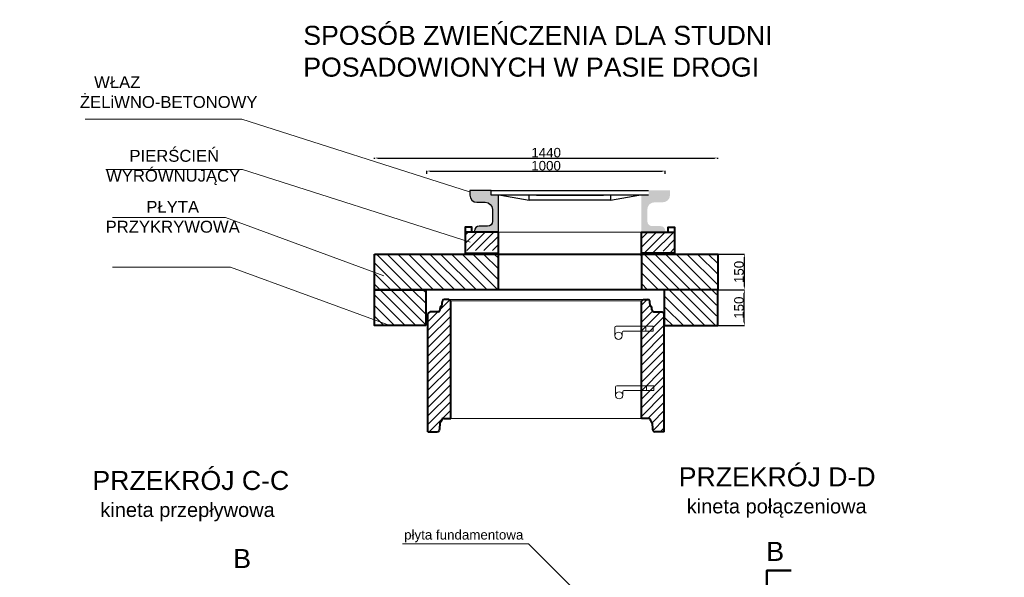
# Model space of a CAD drawing. Header units: millimetres. Extents: x 2899 to 19905, y -19 to 6657.
# Tile 5 of 6: x 8707 to 12837, y 4316 to 6657. Entities that reach past the tile are written whole.
import ezdxf

# ---------------------------------------------------------------- set-up
doc = ezdxf.new("R2010")
doc.units = ezdxf.units.MM
doc.layers.add('kresk', color=7, linetype='Continuous')
doc.layers.add('studnia', color=3, linetype='Continuous')
for name, color, linetype, lineweight in [('odnośniki', 7, 'Continuous', 15), ('opisy', 7, 'Continuous', 20), ('Przekrój', 1, 'Continuous', 40), ('Stopnie', 22, 'Continuous', 13), ('Szrafowanie', 251, 'Continuous', 9), ('Widok', 8, 'Continuous', 20), ('Wymiarowanie', 84, 'Continuous', 13)]:
    doc.layers.add(name, color=color, linetype=linetype, lineweight=lineweight)
doc.styles.add('arial', font='arial.ttf')
doc.dimstyles.new('ISO-25', dxfattribs={"dimtxt": 40, "dimasz": 14, "dimexe": 1.25, "dimexo": 0.625, "dimgap": 2, "dimtad": 1, "dimtxsty": 'arial', "dimcen": 2.5, "dimadec": 0, "dimazin": 0, "dimtfac": 1, "dimtmove": 0, "dimatfit": 3, "dimfxl": 0, "dimarcsym": 0})
pattern_1 = [(45, (-120020.7675644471, -11756.49435908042), (-17.9605122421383, 17.96051224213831), [])]
pattern_2 = [(135, (-109623.3107570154, -8890.155395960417), (-22.45064030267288, -22.45064030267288), [])]
pattern_3 = [(45, (-109588.5781230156, -7079.757750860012), (-17.9605122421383, 17.96051224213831), [])]

# ---------------------------------------------------------------- blocks, each defined once
blk = doc.blocks.new('A$C73A06447')
at = {"layer": 'Szrafowanie'}
h = blk.add_hatch(dxfattribs=at)
h.set_pattern_fill('ANSI31', color=256, scale=8, style=0)
h.set_pattern_definition(pattern_1)
h.paths.add_polyline_path([(95.99993300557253, 549.5999881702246), (94.39993300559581, 549.5999881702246), (87.99993300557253, 555.9999881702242), (68.94157849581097, 555.9999881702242, 0.3933291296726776), (60.96220586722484, 548.5741070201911), (59.47362869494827, 527.8851644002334, -0.3933291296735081), (57.87775416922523, 526.3999881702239), (54.19993300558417, 526.3999881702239, 0.3727376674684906), (52.61641362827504, 525.0290435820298), (51.63766014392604, 511.4258693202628, -0.3933291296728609), (43.65828751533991, 503.9999881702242), (9.59993300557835, 503.9999881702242), (1.59993300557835, 495.9999881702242), (-6.699444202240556e-05, 495.9999881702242), (-6.699441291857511e-05, -1.182977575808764e-05), (39.69185375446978, -1.182977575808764e-05, 0.3403656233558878), (47.42598542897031, 5.95469913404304), (49.02466048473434, 11.99998817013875), (50.65569967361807, 34.77071321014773, -0.2495574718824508), (54.18788915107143, 41.40687694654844, 0.2470179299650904), (57.65678725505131, 47.9999881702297, -0.4142135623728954), (65.65678725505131, 55.99998817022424), (95.99993300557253, 55.99998817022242)])
h = blk.add_hatch(dxfattribs=at)
h.set_pattern_fill('ANSI31', color=256, scale=8, style=0)
h.set_pattern_definition(pattern_1)
h.paths.add_polyline_path([(991.9999330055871, 495.9999881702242), (990.3999330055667, 495.9999881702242), (982.3999330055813, 503.9999881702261), (952.3080122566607, 503.9999881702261), (948.3415784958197, 503.9999881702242, -0.393329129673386), (940.362205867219, 511.4258693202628), (939.3834523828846, 525.0290435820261, 0.372737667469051), (937.7999330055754, 526.3999881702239), (934.1221118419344, 526.3999881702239, -0.3933291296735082), (932.5262373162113, 527.8851644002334), (931.0376601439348, 548.5741070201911, 0.3933291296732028), (923.0582875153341, 555.9999881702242), (903.9999330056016, 555.9999881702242), (897.5999330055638, 549.5999881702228), (895.9999330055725, 549.5999881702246), (895.999933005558, 55.99998817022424), (926.3430787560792, 55.99998817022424, -0.4142135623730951), (934.3430787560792, 47.99998817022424, 0.2470179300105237), (937.8119768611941, 41.40687694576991, -0.2495574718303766), (941.3441663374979, 34.77071321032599), (942.9752055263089, 11.99998817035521), (944.5738805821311, 5.95469913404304, 0.3403656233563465), (952.3080122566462, -1.182977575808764e-05), (991.9999330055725, -1.182977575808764e-05)])
at = {"layer": 'Przekrój'}
for p, q in [((59.47362869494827, 527.8851644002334), (60.96220586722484, 548.5741070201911)), ((87.99993300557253, 555.9999881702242), (68.44437162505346, 555.9999881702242)), ((94.39993300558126, 549.5999881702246), (87.99993300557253, 555.9999881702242)), ((94.39993300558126, 549.5999881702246), (95.99993300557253, 549.5999881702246)), ((95.99993300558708, 55.99998817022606), (95.99993300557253, 549.5999881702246)), ((897.5999330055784, 549.5999881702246), (895.9999330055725, 549.5999881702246)), ((895.9999330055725, 55.99998817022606), (895.9999330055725, 549.5999881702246)), ((897.5999330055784, 549.5999881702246), (903.9999330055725, 555.9999881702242)), ((903.9999330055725, 555.9999881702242), (923.5554943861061, 555.9999881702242)), ((932.5262373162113, 527.8851644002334), (931.0376601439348, 548.5741070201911)), ((-6.699442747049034e-05, -1.182977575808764e-05), (-6.699442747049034e-05, 495.9999881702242)), ((1.59993300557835, 495.9999881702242), (-6.699442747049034e-05, 495.9999881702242)), ((1.59993300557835, 495.9999881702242), (9.59993300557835, 503.9999881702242)), ((43.65828751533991, 503.9999881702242), (9.59993300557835, 503.9999881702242)), ((51.63766014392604, 511.4258693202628), (52.59993300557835, 524.7999881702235)), ((54.19993300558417, 526.3999881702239), (57.87775416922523, 526.3999881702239)), ((937.7999330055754, 526.3999881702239), (934.1221118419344, 526.3999881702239)), ((940.362205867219, 511.4258693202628), (939.3999330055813, 524.7999881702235)), ((948.3415784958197, 503.9999881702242), (982.3999330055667, 503.9999881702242)), ((990.3999330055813, 495.9999881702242), (982.3999330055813, 503.9999881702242)), ((990.3999330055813, 495.9999881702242), (991.9999330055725, 495.9999881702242)), ((991.9999330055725, -1.182977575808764e-05), (991.9999330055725, 495.9999881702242)), ((65.65678725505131, 55.99998817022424), (95.99993300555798, 55.99998817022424)), ((926.3430787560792, 55.99998817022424), (895.999933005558, 55.99998817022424)), ((49.02466048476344, 11.99998817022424), (47.42598542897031, 5.95469913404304)), ((50.73737154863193, 35.91092358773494), (49.02466048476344, 11.99998817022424)), ((941.2624944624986, 35.91092358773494), (942.9752055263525, 11.99998817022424)), ((942.9752055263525, 11.99998817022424), (944.5738805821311, 5.95469913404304)), ((-6.699444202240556e-05, -1.182977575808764e-05), (39.69185375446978, -1.182977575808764e-05)), ((991.999933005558, -1.182977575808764e-05), (952.3080122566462, -1.182977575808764e-05))]:
    blk.add_line(p, q, dxfattribs=at)
for centre, radius, start, end in [((68.94157849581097, 547.9999881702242), 8, 90, 175.8846389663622), ((923.0582875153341, 547.9999881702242), 8, 4.115361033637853, 90), ((43.65828751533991, 511.9999881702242), 8, 270, 355.8846389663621), ((54.19993300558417, 524.7999881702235), 1.6, 90, 180), ((57.87775416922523, 527.9999881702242), 1.6, 270, 355.8846389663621), ((934.1221118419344, 527.9999881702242), 1.6, 184.1153610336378, 270), ((937.7999330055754, 524.7999881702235), 1.6, 0, 90), ((948.3415784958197, 511.9999881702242), 8, 184.1153610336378, 270), ((58.65569967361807, 34.77071321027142), 7.999999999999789, 123.9504901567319, 171.8059413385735), ((49.65678725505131, 47.99998817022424), 7.999999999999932, 304.4987138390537, 0), ((65.65678725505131, 47.99998817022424), 8, 90, 180), ((926.3430787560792, 47.99998817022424), 8, 0, 90), ((942.3430787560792, 47.99998817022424), 7.999999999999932, 180, 235.5012861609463), ((933.3441663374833, 34.77071321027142), 8.000000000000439, 8.194058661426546, 56.04950984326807), ((39.69185375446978, 7.999988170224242), 8, 270, 345.1872362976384), ((952.3080122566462, 7.999988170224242), 8, 194.8127637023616, 270)]:
    blk.add_arc(centre, radius, start, end, dxfattribs=at)
at = {"layer": 'Widok'}
for p, q in [((87.99993300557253, 555.9999881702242), (903.9999330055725, 555.9999881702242)), ((95.99993300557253, 549.5999881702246), (895.9999330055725, 549.5999881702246)), ((95.99993300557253, 55.99998817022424), (895.9999330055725, 55.99998817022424))]:
    blk.add_line(p, q, dxfattribs=at)
blk = doc.blocks.new('*D25')
at = {"layer": 'Defpoints', "color": 0, "transparency": 16777216}
for p in [(11635.06437443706, 5522.670687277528), (11746.82510433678, 5522.670687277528), (11635.06437443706, 5372.670687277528)]:
    blk.add_point(p, dxfattribs=at)
at = {"layer": 'Wymiarowanie', "color": 0, "lineweight": -2, "transparency": 16777216}
for p, q in [((11635.68937443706, 5522.670687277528), (11748.07510433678, 5522.670687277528)), ((11746.82510433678, 5386.670687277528), (11746.82510433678, 5508.670687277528)), ((11635.68937443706, 5372.670687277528), (11748.07510433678, 5372.670687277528))]:
    blk.add_line(p, q, dxfattribs=at)
at = {"layer": 'Wymiarowanie', "color": 0, "transparency": 16777216}
for points in [[(11744.49177100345, 5508.670687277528), (11749.15843767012, 5508.670687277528), (11746.82510433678, 5522.670687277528)], [(11744.49177100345, 5386.670687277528), (11749.15843767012, 5386.670687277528), (11746.82510433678, 5372.670687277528)]]:
    blk.add_solid(points, dxfattribs=at)
at = {"layer": 'Wymiarowanie', "color": 0, "transparency": 16777216, "insert": (11724.38854226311, 5447.67068727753), "char_height": 40, "attachment_point": 5, "rotation": 90, "style": 'arial'}
blk.add_mtext('150', dxfattribs=at)
blk = doc.blocks.new('*D26')
at = {"layer": 'Defpoints', "color": 0, "transparency": 16777216}
for p in [(11635.06437443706, 5672.670687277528), (11635.06437443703, 5522.670687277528), (11746.82510433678, 5522.670687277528)]:
    blk.add_point(p, dxfattribs=at)
at = {"layer": 'Wymiarowanie', "color": 0, "lineweight": -2, "transparency": 16777216}
for p, q in [((11635.68937443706, 5672.670687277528), (11748.07510433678, 5672.670687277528)), ((11746.82510433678, 5658.670687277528), (11746.82510433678, 5536.670687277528)), ((11635.68937443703, 5522.670687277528), (11748.07510433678, 5522.670687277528))]:
    blk.add_line(p, q, dxfattribs=at)
at = {"layer": 'Wymiarowanie', "color": 0, "transparency": 16777216}
for points in [[(11744.49177100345, 5658.670687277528), (11749.15843767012, 5658.670687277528), (11746.82510433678, 5672.670687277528)], [(11744.49177100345, 5536.670687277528), (11749.15843767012, 5536.670687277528), (11746.82510433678, 5522.670687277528)]]:
    blk.add_solid(points, dxfattribs=at)
at = {"layer": 'Wymiarowanie', "color": 0, "transparency": 16777216, "insert": (11724.38854226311, 5597.67068727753), "char_height": 40, "attachment_point": 5, "rotation": 90, "style": 'arial'}
blk.add_mtext('150', dxfattribs=at)
blk = doc.blocks.new('*D21')
at = {"layer": 'Defpoints', "color": 0, "transparency": 16777216}
for p in [(10195.06437443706, 6072.177313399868), (11635.68937443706, 6075.930666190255), (11635.68937443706, 6072.177313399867)]:
    blk.add_point(p, dxfattribs=at)
at = {"layer": 'Wymiarowanie', "color": 0, "lineweight": -2, "transparency": 16777216}
for p, q in [((10195.06437443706, 6072.802313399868), (10195.06437443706, 6077.180666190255)), ((10209.06437443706, 6075.930666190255), (11621.68937443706, 6075.930666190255)), ((11635.68937443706, 6072.802313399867), (11635.68937443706, 6077.180666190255))]:
    blk.add_line(p, q, dxfattribs=at)
at = {"layer": 'Wymiarowanie', "color": 0, "transparency": 16777216}
for points in [[(10209.06437443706, 6078.263999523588), (10209.06437443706, 6073.597332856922), (10195.06437443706, 6075.930666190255)], [(11621.68937443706, 6078.263999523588), (11621.68937443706, 6073.597332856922), (11635.68937443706, 6075.930666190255)]]:
    blk.add_solid(points, dxfattribs=at)
at = {"layer": 'Wymiarowanie', "color": 0, "transparency": 16777216, "insert": (10915.37687443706, 6098.367228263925), "char_height": 40, "attachment_point": 5, "style": 'arial'}
blk.add_mtext('1440', dxfattribs=at)
blk = doc.blocks.new('*D22')
at = {"layer": 'Defpoints', "color": 0, "transparency": 16777216}
for p in [(10415.06437443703, 6009.235170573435), (11415.06437443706, 6021.055334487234), (11415.06437443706, 6009.235170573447)]:
    blk.add_point(p, dxfattribs=at)
at = {"layer": 'Wymiarowanie', "color": 0, "lineweight": -2, "transparency": 16777216}
for p, q in [((10415.06437443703, 6009.860170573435), (10415.06437443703, 6022.305334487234)), ((10429.06437443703, 6021.055334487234), (11401.06437443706, 6021.055334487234)), ((11415.06437443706, 6009.860170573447), (11415.06437443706, 6022.305334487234))]:
    blk.add_line(p, q, dxfattribs=at)
at = {"layer": 'Wymiarowanie', "color": 0, "transparency": 16777216}
for points in [[(10429.06437443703, 6023.388667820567), (10429.06437443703, 6018.722001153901), (10415.06437443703, 6021.055334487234)], [(11401.06437443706, 6023.388667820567), (11401.06437443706, 6018.722001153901), (11415.06437443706, 6021.055334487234)]]:
    blk.add_solid(points, dxfattribs=at)
at = {"layer": 'Wymiarowanie', "color": 0, "transparency": 16777216, "insert": (10915.06437443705, 6043.491896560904), "char_height": 40, "attachment_point": 5, "style": 'arial'}
blk.add_mtext('1000', dxfattribs=at)

msp = doc.modelspace()

# ---------------------------------------------------------------- hatches: boundary and pattern name
at = {"layer": 'kresk'}
h = msp.add_hatch(color=0, dxfattribs=at)
h.paths.add_polyline_path([(10715.06437443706, 5920.084832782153), (10685.06437443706, 5920.084832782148), (10685.06437443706, 5940.084832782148), (10595.09943006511, 5940.084832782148), (10595.09943006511, 5920.084832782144, 0.414213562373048), (10625.09943006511, 5890.084832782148), (10660.06437443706, 5890.084832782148, -0.4142135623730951), (10690.06437443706, 5860.084832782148), (10690.06437443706, 5810.084832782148, -0.4142135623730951), (10670.06437443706, 5790.084832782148), (10635.06437443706, 5790.084832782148, 0.4142135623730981), (10615.06437443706, 5770.084832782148), (10615.06437443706, 5765.084832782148), (10715.06437443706, 5765.084832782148)])
h.paths.add_polyline_path([(11435.02931880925, 5920.084832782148), (11435.02931880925, 5940.084832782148), (11345.06437443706, 5940.084832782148), (11345.06437443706, 5920.084832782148), (11315.06437443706, 5920.084832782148), (11315.06437443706, 5765.084832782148), (11415.06437443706, 5765.084832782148), (11415.06437443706, 5770.084832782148, 0.4142135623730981), (11395.06437443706, 5790.084832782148), (11360.06437443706, 5790.084832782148, -0.4142135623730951), (11340.06437443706, 5810.084832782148), (11340.06437443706, 5860.084832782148, -0.4142135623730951), (11370.06437443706, 5890.084832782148), (11405.02931880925, 5890.084832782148, 0.4142135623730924)])
at = {"layer": 'Szrafowanie'}
h = msp.add_hatch(dxfattribs=at)
h.set_pattern_fill('ANSI31', color=256, scale=8, style=0)
h.set_pattern_definition(pattern_3)
h.paths.add_polyline_path([(10715.06437443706, 5765.084832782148), (10615.06437443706, 5765.084832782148), (10575.6148365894, 5765.08483278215), (10575.6148365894, 5687.569635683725), (10616.53766324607, 5687.569635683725), (10715.06437443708, 5687.569635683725)])
h = msp.add_hatch(dxfattribs=at)
h.set_pattern_fill('ANSI31', color=256, scale=8, style=0)
h.set_pattern_definition(pattern_3)
h.paths.add_polyline_path([(11454.51391228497, 5765.08483278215), (11315.06437443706, 5765.084832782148), (11315.06437443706, 5676.944635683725), (11391.56437443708, 5676.944635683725), (11396.38574338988, 5684.944635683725), (11423.56437443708, 5684.944635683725), (11423.56437443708, 5676.944635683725), (11454.51391228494, 5676.944635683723)])
h = msp.add_hatch(dxfattribs=at)
h.set_pattern_fill('ANSI31', color=256, scale=10, angle=90, style=0)
h.set_pattern_definition(pattern_2)
h.paths.add_polyline_path([(10715.06437443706, 5672.67068727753), (10195.06437443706, 5672.67068727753), (10195.06437443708, 5522.67068727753), (10715.06437443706, 5522.67068727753)])
h = msp.add_hatch(dxfattribs=at)
h.set_pattern_fill('ANSI31', color=256, scale=10, angle=90, style=0)
h.set_pattern_definition(pattern_2)
h.paths.add_polyline_path([(11635.06437443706, 5672.670687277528), (11315.06437443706, 5672.670687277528), (11315.06437443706, 5522.670687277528), (11635.06437443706, 5522.670687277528)])
h = msp.add_hatch(dxfattribs=at)
h.set_pattern_fill('ANSI31', color=256, scale=10, angle=90, style=0)
h.set_pattern_definition(pattern_2)
h.paths.add_polyline_path([(10195.06437443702, 5372.670687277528), (10410.15932842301, 5372.670687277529), (10410.159328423, 5522.670687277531), (10195.06437443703, 5522.67068727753)])
h = msp.add_hatch(dxfattribs=at)
h.set_pattern_fill('ANSI31', color=256, scale=10, angle=90, style=0)
h.set_pattern_definition(pattern_2)
h.paths.add_polyline_path([(11630.15932842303, 5372.670687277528), (11630.15932842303, 5522.670687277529), (11415.06437443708, 5522.67068727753), (11415.06437443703, 5372.670687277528)])

# ---------------------------------------------------------------- linework, layer by layer
at = {"layer": 'odnośniki'}
for points in [[(8981.460455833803, 6239.134652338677), (9639.086197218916, 6239.134652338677), (10594.18308747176, 5933.764717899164)], [(9068.229100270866, 6027.975558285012), (9641.86539364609, 6027.975558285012), (10596.96228389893, 5722.605623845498)], [(9096.938289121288, 5825.985772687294), (9570.018139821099, 5825.985772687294), (10233.92698732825, 5581.060704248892)], [(9096.971991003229, 5617.04257409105), (9591.016819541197, 5617.04257409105), (10249.14716988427, 5377.692719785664)], [(10312.38816169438, 4456.649709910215), (10842.0106597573, 4456.649709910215), (11114.92321909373, 4181.54167709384)]]:
    msp.add_lwpolyline(points, dxfattribs=at)
at = {"layer": 'Przekrój'}
for points in [[(10603.39812059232, 5765.084832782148), (10603.39812059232, 5785.084832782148), (10575.6148365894, 5785.084832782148), (10575.6148365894, 5765.084832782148)], [(11426.73062828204, 5765.084832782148), (11426.73062828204, 5785.084832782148), (11454.51391228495, 5785.084832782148), (11454.51391228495, 5765.084832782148)], [(10715.06437443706, 5665.084832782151), (10715.06437443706, 5765.084832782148), (10575.6148365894, 5765.084832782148), (10575.6148365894, 5676.944635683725)], [(11315.06437443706, 5665.084832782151), (11315.06437443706, 5765.084832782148), (11454.51391228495, 5765.084832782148), (11454.51391228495, 5676.944635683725)], [(10575.6148365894, 5676.944635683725), (10715.06437443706, 5676.944635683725)], [(11454.51391228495, 5676.944635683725), (11315.06437443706, 5676.944635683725)]]:
    msp.add_lwpolyline(points, dxfattribs=at)
for points in [[(10195.06437443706, 5672.670687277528), (11635.06437443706, 5672.670687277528), (11635.06437443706, 5522.670687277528), (10195.06437443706, 5522.670687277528)], [(10715.06437443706, 5672.670687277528), (11315.06437443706, 5672.670687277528), (11315.06437443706, 5522.670687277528), (10715.06437443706, 5522.670687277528)], [(10410.159328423, 5372.670687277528), (10195.06437443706, 5372.670687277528), (10195.06437443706, 5522.670687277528), (10410.159328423, 5522.670687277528)], [(11410.15932842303, 5372.670687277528), (11635.06437443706, 5372.670687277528), (11635.06437443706, 5522.670687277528), (11410.15932842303, 5522.670687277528)]]:
    msp.add_lwpolyline(points, close=True, dxfattribs=at)
at = {"layer": 'Stopnie'}
for p, q in [((11363.89464057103, 5369.644680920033), (11208.89464057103, 5369.644680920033)), ((11333.89464057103, 5349.644680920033), (11333.89464057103, 5369.644680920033)), ((11363.89464057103, 5349.644680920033), (11363.89464057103, 5369.644680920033)), ((11203.89464057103, 5329.644680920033), (11203.89464057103, 5364.644680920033)), ((11203.89464057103, 5329.644680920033), (11203.89464057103, 5364.644680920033)), ((11233.89464057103, 5329.644680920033), (11233.89464057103, 5344.644680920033)), ((11238.89464057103, 5349.644680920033), (11363.89464057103, 5349.644680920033)), ((11206.70626193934, 5079.644680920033), (11206.70626193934, 5114.644680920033)), ((11206.70626193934, 5079.644680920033), (11206.70626193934, 5114.644680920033)), ((11366.70626193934, 5119.644680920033), (11211.70626193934, 5119.644680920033)), ((11236.70626193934, 5079.644680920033), (11236.70626193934, 5094.644680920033)), ((11241.70626193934, 5099.644680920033), (11366.70626193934, 5099.644680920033)), ((11336.70626193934, 5099.644680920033), (11336.70626193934, 5119.644680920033)), ((11366.70626193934, 5099.644680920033), (11366.70626193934, 5119.644680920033))]:
    msp.add_line(p, q, dxfattribs=at)
for centre in [(11218.89464057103, 5329.644680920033), (11221.70626193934, 5079.644680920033)]:
    msp.add_circle(centre, 15, dxfattribs=at)
for centre in [(11208.89464057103, 5364.644680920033), (11238.89464057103, 5344.644680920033), (11211.70626193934, 5114.644680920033), (11241.70626193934, 5094.644680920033)]:
    msp.add_arc(centre, 5, 90, 180, dxfattribs=at)
at = {"layer": 'studnia', "color": 0}
for p, q in [((10685.06437443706, 5940.084832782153), (11345.06437443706, 5940.084832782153)), ((11345.06437443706, 5920.084832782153), (10685.06437443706, 5920.084832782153)), ((10725.78254306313, 5920.084832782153), (10844.41294565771, 5899.254099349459)), ((10844.41294565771, 5899.254099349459), (10844.41294565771, 5920.084832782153)), ((10874.41294565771, 5920.084832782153), (11155.71580321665, 5920.084832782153)), ((11185.71580321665, 5899.254099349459), (11304.34620581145, 5920.084832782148)), ((11185.71580321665, 5920.084832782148), (11185.71580321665, 5899.254099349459)), ((11185.71580321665, 5899.254099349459), (10844.41294565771, 5899.254099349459))]:
    msp.add_line(p, q, dxfattribs=at)
msp.add_lwpolyline([(10715.06437443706, 5920.084832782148), (10685.06437443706, 5920.084832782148), (10685.06437443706, 5940.084832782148), (10595.09943006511, 5940.084832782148), (10595.09943006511, 5920.084832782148, 0.4142135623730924), (10625.09943006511, 5890.084832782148), (10660.06437443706, 5890.084832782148, -0.414213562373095), (10690.06437443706, 5860.084832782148), (10690.06437443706, 5810.084832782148, -0.414213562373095), (10670.06437443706, 5790.084832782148), (10635.06437443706, 5790.084832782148, 0.4142135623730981), (10615.06437443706, 5770.084832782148), (10615.06437443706, 5765.084832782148), (10715.06437443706, 5765.084832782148)], format="xyb", close=True, dxfattribs=at)
at = {"layer": 'Widok'}
msp.add_lwpolyline([(10715.06437443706, 5765.084832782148), (11315.06437443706, 5765.084832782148)], dxfattribs=at)
at = {"layer": 'Wymiarowanie', "lineweight": 50}
msp.add_lwpolyline([(11841.30454149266, 4263.593726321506), (11841.30454149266, 4344.683165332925), (11943.55428525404, 4344.683165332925)], dxfattribs=at)

# ---------------------------------------------------------------- block references
at = {"layer": 'Szrafowanie'}
msp.add_blockref('A$C73A06447', (10419.06444143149, 4926.641052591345), dxfattribs=at)

# ---------------------------------------------------------------- texts
at = {"layer": 'opisy', "color": 0, "style": 'arial'}
msp.add_text('płyta fundamentowa', height=40, dxfattribs=at).set_placement((10319.70923557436, 4474.245731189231))
at = {"layer": 'Wymiarowanie', "attachment_point": 1, "style": 'arial'}
for s, insert, char_height, width in [('SPOSÓB ZWIEŃCZENIA DLA STUDNI \\PPOSADOWIONYCH W PASIE DROGI', (9896.736644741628, 6630.953187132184), 80, 2751.938109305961), ('\\pi59.665;WŁAZ ŻELiWNO-BETONOWY', (8959.542214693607, 6419.507761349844), 50, 790.660108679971), ('\\pi138.23;PIERŚCIEŃ\\P\\pi40.292;WYRÓWNUJĄCY', (9029.0602916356, 6110.243138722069), 50, 641.9754564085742), ('\\pi213.01;PŁYTA \\P\\pi42.304;PRZYKRYWOWA', (9025.160158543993, 5895.916970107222), 50, 641.9754564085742), ('\\pi138.23;PIERŚCIEŃ', (5081.499765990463, 5872.88422922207), 50, 641.9754564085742), ('\\pi213.01;PŁYTA \\P\\pi42.304;PRZYKRYWOWA', (5081.499765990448, 5678.376776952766), 50, 641.9754564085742), ('\\pi171.12;STOPNIE \\P\\pi168.33;ŻELIWNE\\P\\pi-5.0866;ANTYPOŚLIZGOWE', (5073.66359940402, 5417.091855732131), 50, 641.9754564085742), ('\\pi226.8;KRĄG\\P\\pi206.94;DN 800', (5081.499765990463, 5113.85223025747), 50, 641.9754564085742), ('\\pi54.659;PRZEKRÓJ D-D\\P\\pi88.08;{\\H0.75x;kineta połączeniowa}', (11417.12173425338, 4777.291711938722), 80, 922.1424544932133), ('\\pi54.659;PRZEKRÓJ C-C\\P\\pi88.08;{\\H0.75x;kineta przepływowa}', (8957.394348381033, 4762.218172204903), 80, 922.1424544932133), ('\\pxqc;B', (11555.19435779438, 4464.391100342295), 80, 641.9754564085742), ('\\pxqc;B', (9319.268783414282, 4434.428755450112), 80, 641.9754564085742), ('\\pi213.01;PŁYTA \\P\\pi71.397;PRZEJŚCIOWA', (4898.495108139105, 4370.797471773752), 50, 641.9754564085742)]:
    msp.add_mtext(s, dxfattribs=dict(at, insert=insert, char_height=char_height, width=width))

# ---------------------------------------------------------------- dimensions: what is measured, and where the dimension line sits
at = {"layer": 'Wymiarowanie'}
dim = msp.add_aligned_dim(p1=(10195.06437443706, 6072.177313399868), p2=(11635.68937443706, 6072.177313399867), distance=3.753352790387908, text='1440', dimstyle='ISO-25', override={"dimgap": 2, "dimfxl": 2}, dxfattribs=at)
dim.commit()
dim.dimension.update_dxf_attribs({"geometry": '*D21', "text_midpoint": (10915.37687443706, 6098.367228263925)})
for p1, p2, distance, override, picture, middle in [((10415.06437443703, 6009.235170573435), (11415.06437443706, 6009.235170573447), 11.820163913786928, {"dimgap": 2, "dimfxl": 2}, '*D22', (10915.06437443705, 6043.491896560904)), ((11635.06437443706, 5672.670687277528), (11635.06437443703, 5522.670687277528), 111.76072989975, {"dimtxt": 40, "dimfxl": 2}, '*D26', (11724.38854226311, 5597.67068727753)), ((11635.06437443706, 5372.670687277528), (11635.06437443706, 5522.670687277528), -111.76072989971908, {"dimtxt": 40, "dimfxl": 2}, '*D25', (11724.38854226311, 5447.67068727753))]:
    dim = msp.add_aligned_dim(p1=p1, p2=p2, distance=distance, dimstyle='ISO-25', override=override, dxfattribs=at)
    dim.commit()
    dim.dimension.update_dxf_attribs({"geometry": picture, "text_midpoint": middle})

doc.saveas('drawing.dxf')
